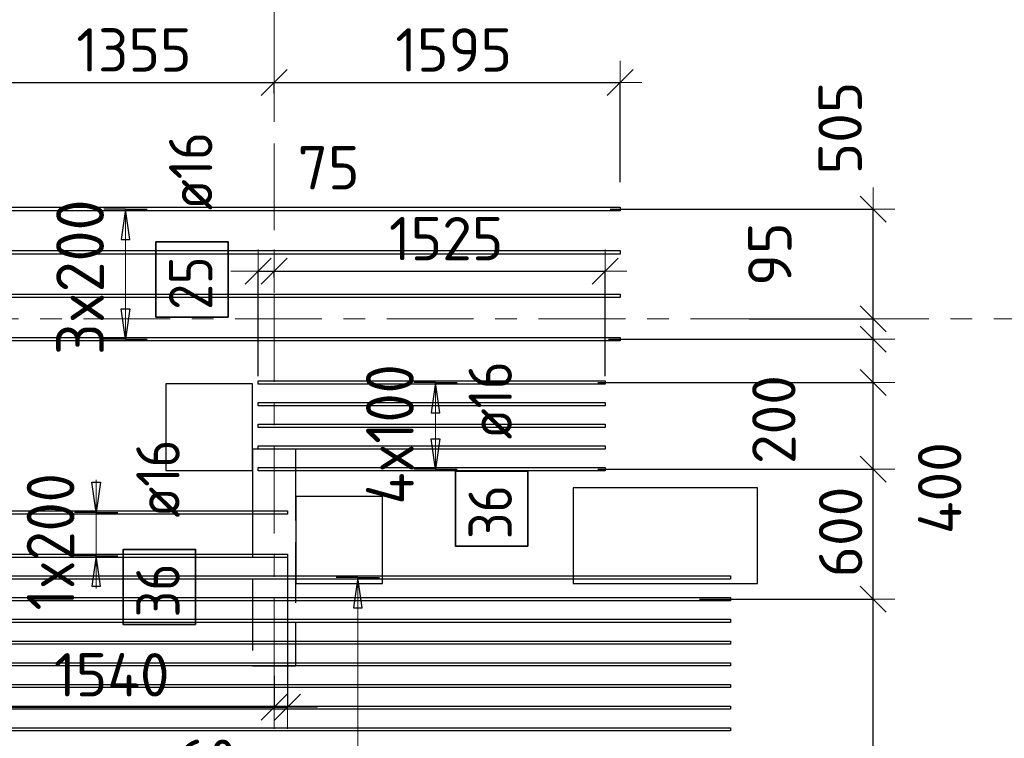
# Model space of a CAD drawing. Header units: metres. Extents: x -38 to 97, y -15 to 21.
# Tile 44 of 82: x 53.78 to 58.32, y 5.47 to 8.78. Entities that reach past the tile are written whole.
import ezdxf

# ---------------------------------------------------------------- set-up
doc = ezdxf.new("R2010")
doc.units = ezdxf.units.M
doc.header["$PDMODE"] = 65
for name, pattern in [('______11', [0.5, 0.4, -0.05, 0, -0.05]), ('______2', [0.27, 0.2, -0.07]), ('______5', [1.1, 0.8, -0.1, 0.1, -0.1])]:
    doc.linetypes.add(name, pattern=pattern)
for name, color, linetype, lineweight in [('XR$2$Осевая линия (1)', 7, '______5', 13), ('XR$3$Перекрытие (1)', 7, 'Continuous', 35), ('XR$3$Размерная линия (1)', 7, 'Continuous', 13)]:
    doc.layers.add(name, color=color, linetype=linetype, lineweight=lineweight)
doc.layers.add('XR$3$Арм.стержн.Доп. Арм верхн.зоны Х', color=7, linetype='Continuous', lineweight=35, true_color=0x8c8cff)
doc.layers.add('XR$5$Стена_ бетон несущ.', color=7, linetype='Continuous', lineweight=70, true_color=0xb4b496)
doc.styles.add('ISOCPEUR', font='txt')
doc.dimstyles.new('DIMSTYLE_3', dxfattribs={"dimtxt": 0.2, "dimasz": 0.2, "dimexe": 0, "dimexo": 0, "dimgap": 0.1, "dimtad": 2, "dimdec": 0, "dimlfac": 1000, "dimrnd": 5, "dimzin": 12, "dimdsep": 46, "dimtxsty": 'ISOCPEUR', "dimblk1": 'ALL_ML_STRICH', "dimblk2": 'ALL_ML_STRICH', "dimsah": 1, "dimcen": 0, "dimclrd": 7, "dimclre": 256, "dimclrt": 7, "dimadec": 0, "dimazin": 0, "dimtfac": 1, "dimtdec": 0, "dimtix": 1, "dimtmove": 2, "dimatfit": 3, "dimfxl": 0, "dimtzin": 0, "dimlwd": 0, "dimlwe": -3, "dimarcsym": 0})
doc.dimstyles.new('DIMSTYLE_6', dxfattribs={"dimtxt": 0.2, "dimasz": 0.2, "dimexe": 0, "dimexo": 0, "dimgap": 0.1, "dimtad": 2, "dimdec": 0, "dimlfac": 1000, "dimrnd": 5, "dimzin": 12, "dimdsep": 46, "dimtxsty": 'ISOCPEUR', "dimblk1": 'ALL_ML_STRICH', "dimblk2": 'ALL_ML_STRICH', "dimsah": 1, "dimcen": 0, "dimclrd": 7, "dimclre": 256, "dimclrt": 7, "dimadec": 0, "dimazin": 0, "dimtfac": 1, "dimtdec": 0, "dimtix": 1, "dimtmove": 2, "dimatfit": 3, "dimfxl": 0, "dimtvp": 1.2, "dimtzin": 0, "dimlwd": 0, "dimlwe": -3, "dimarcsym": 0})
doc.dimstyles.new('DIMSTYLE_7', dxfattribs={"dimtxt": 0.2, "dimasz": 0.2, "dimexe": 0, "dimexo": 0, "dimgap": 0.1, "dimtad": 0, "dimdec": 0, "dimlfac": 1000, "dimrnd": 5, "dimzin": 12, "dimdsep": 46, "dimtxsty": 'ISOCPEUR', "dimblk1": 'ALL_ML_STRICH', "dimblk2": 'ALL_ML_STRICH', "dimsah": 1, "dimcen": 0, "dimclrd": 7, "dimclre": 256, "dimclrt": 7, "dimadec": 0, "dimazin": 0, "dimtfac": 1, "dimtdec": 0, "dimtix": 1, "dimtmove": 2, "dimatfit": 3, "dimfxl": 0, "dimtvp": 1.2, "dimtzin": 0, "dimlwd": 0, "dimlwe": -3, "dimarcsym": 0})

# ---------------------------------------------------------------- blocks, each defined once
blk = doc.blocks.new('ALL_ML_STRICH')
at = {"color": 0, "linetype": 'ByBlock', "lineweight": -2}
for p, q in [((0, -0.5), (0, 0.5)), ((-0.3, -0.3), (0.3, 0.3)), ((-1, 0), (0.5, 0))]:
    blk.add_line(p, q, dxfattribs=at)
blk = doc.blocks.new('*D236')
at = {"layer": 'DEFPOINTS', "color": 7, "linetype": 'Continuous', "lineweight": 13, "transparency": 33554687}
for p in [(56.8916, 6.1072), (57.4238, 3.3), (57.7128, 3.3)]:
    blk.add_point(p, dxfattribs=at)
at = {"layer": 'XR$3$Размерная линия (1)', "color": 9, "linetype": 'Continuous', "lineweight": -2, "true_color": 0xc7c7c7, "transparency": 33554687}
for p, q in [((56.9116, 6.1072), (57.7128, 6.1072)), ((57.4438, 3.3), (57.7128, 3.3))]:
    blk.add_line(p, q, dxfattribs=at)
at = {"layer": 'XR$3$Размерная линия (1)', "color": 7, "linetype": 'Continuous', "lineweight": -2, "transparency": 33554687}
blk.add_line((57.7128, 3.3), (57.7128, 6.1072), dxfattribs=at)
at = {"layer": 'XR$3$Размерная линия (1)', "color": 7, "linetype": 'Continuous', "lineweight": 13, "transparency": 33554687, "xscale": 0.2, "yscale": 0.2, "zscale": 0.2}
for p, rotation in [((57.7128, 6.1072), 90), ((57.7128, 3.3), 270)]:
    blk.add_blockref('ALL_ML_STRICH', p, dxfattribs=dict(at, rotation=rotation))
at = {"layer": 'XR$3$Размерная линия (1)', "color": 7, "linetype": 'Continuous', "lineweight": 13, "transparency": 33554687, "insert": (57.5628, 4.7136), "char_height": 0.2, "width": 0.8, "attachment_point": 5, "rotation": 90, "style": 'ISOCPEUR'}
blk.add_mtext('\\A1;{2805}', dxfattribs=at)
blk = doc.blocks.new('*D237')
at = {"layer": 'DEFPOINTS', "color": 7, "linetype": 'Continuous', "lineweight": 13, "transparency": 33554687}
for p in [(56.4231, 6.7072), (56.8916, 6.1072), (57.7128, 6.1072)]:
    blk.add_point(p, dxfattribs=at)
at = {"layer": 'XR$3$Размерная линия (1)', "color": 9, "linetype": 'Continuous', "lineweight": -2, "true_color": 0xc7c7c7, "transparency": 33554687}
for p, q in [((56.4431, 6.7072), (57.7128, 6.7072)), ((56.9116, 6.1072), (57.7128, 6.1072))]:
    blk.add_line(p, q, dxfattribs=at)
at = {"layer": 'XR$3$Размерная линия (1)', "color": 7, "linetype": 'Continuous', "lineweight": -2, "transparency": 33554687}
blk.add_line((57.7128, 6.1072), (57.7128, 6.7072), dxfattribs=at)
at = {"layer": 'XR$3$Размерная линия (1)', "color": 7, "linetype": 'Continuous', "lineweight": 13, "transparency": 33554687, "xscale": 0.2, "yscale": 0.2, "zscale": 0.2}
for p, rotation in [((57.7128, 6.7072), 90), ((57.7128, 6.1072), 270)]:
    blk.add_blockref('ALL_ML_STRICH', p, dxfattribs=dict(at, rotation=rotation))
at = {"layer": 'XR$3$Размерная линия (1)', "color": 7, "linetype": 'Continuous', "lineweight": 13, "transparency": 33554687, "insert": (57.5628, 6.4172), "char_height": 0.2, "width": 0.6, "attachment_point": 5, "rotation": 90, "style": 'ISOCPEUR'}
blk.add_mtext('\\A1;{600}', dxfattribs=at)
blk = doc.blocks.new('*D238')
at = {"layer": 'DEFPOINTS', "color": 7, "linetype": 'Continuous', "lineweight": 13, "transparency": 33554687}
for p in [(56.4231, 7.1072), (56.4231, 6.7072), (57.7128, 6.7072)]:
    blk.add_point(p, dxfattribs=at)
at = {"layer": 'XR$3$Размерная линия (1)', "color": 9, "linetype": 'Continuous', "lineweight": -2, "true_color": 0xc7c7c7, "transparency": 33554687}
for p, q in [((56.4431, 7.1072), (57.7128, 7.1072)), ((56.4431, 6.7072), (57.7128, 6.7072))]:
    blk.add_line(p, q, dxfattribs=at)
at = {"layer": 'XR$3$Размерная линия (1)', "color": 7, "linetype": 'Continuous', "lineweight": -2, "transparency": 33554687}
blk.add_line((57.7128, 6.7072), (57.7128, 7.1072), dxfattribs=at)
at = {"layer": 'XR$3$Размерная линия (1)', "color": 7, "linetype": 'Continuous', "lineweight": 13, "transparency": 33554687, "xscale": 0.2, "yscale": 0.2, "zscale": 0.2}
for p, rotation in [((57.7128, 7.1072), 90), ((57.7128, 6.7072), 270)]:
    blk.add_blockref('ALL_ML_STRICH', p, dxfattribs=dict(at, rotation=rotation))
at = {"layer": 'XR$3$Размерная линия (1)', "color": 7, "linetype": 'Continuous', "lineweight": 13, "transparency": 33554687, "insert": (58.0198, 6.6196), "char_height": 0.2, "width": 0.6, "attachment_point": 5, "rotation": 90, "style": 'ISOCPEUR'}
blk.add_mtext('\\A1;{400}', dxfattribs=at)
blk = doc.blocks.new('*D239')
at = {"layer": 'DEFPOINTS', "color": 7, "linetype": 'Continuous', "lineweight": 13, "transparency": 33554687}
for p in [(56.4718, 7.3072), (56.4231, 7.1072), (57.7128, 7.1072)]:
    blk.add_point(p, dxfattribs=at)
at = {"layer": 'XR$3$Размерная линия (1)', "color": 9, "linetype": 'Continuous', "lineweight": -2, "true_color": 0xc7c7c7, "transparency": 33554687}
for p, q in [((56.4918, 7.3072), (57.7128, 7.3072)), ((56.4431, 7.1072), (57.7128, 7.1072))]:
    blk.add_line(p, q, dxfattribs=at)
at = {"layer": 'XR$3$Размерная линия (1)', "color": 7, "linetype": 'Continuous', "lineweight": -2, "transparency": 33554687}
blk.add_line((57.7128, 7.1072), (57.7128, 7.3072), dxfattribs=at)
at = {"layer": 'XR$3$Размерная линия (1)', "color": 7, "linetype": 'Continuous', "lineweight": 13, "transparency": 33554687, "xscale": 0.2, "yscale": 0.2, "zscale": 0.2}
for p, rotation in [((57.7128, 7.3072), 90), ((57.7128, 7.1072), 270)]:
    blk.add_blockref('ALL_ML_STRICH', p, dxfattribs=dict(at, rotation=rotation))
at = {"layer": 'XR$3$Размерная линия (1)', "color": 7, "linetype": 'Continuous', "lineweight": 13, "transparency": 33554687, "insert": (57.2549, 6.9359), "char_height": 0.2, "width": 0.6, "attachment_point": 5, "rotation": 90, "style": 'ISOCPEUR'}
blk.add_mtext('\\A1;{200}', dxfattribs=at)
blk = doc.blocks.new('*D240')
at = {"layer": 'DEFPOINTS', "color": 7, "linetype": 'Continuous', "lineweight": 13, "transparency": 33554687}
for p in [(57.1205, 7.4), (56.4718, 7.3072), (57.7128, 7.3072)]:
    blk.add_point(p, dxfattribs=at)
at = {"layer": 'XR$3$Размерная линия (1)', "color": 9, "linetype": 'Continuous', "lineweight": -2, "true_color": 0xc7c7c7, "transparency": 33554687}
for p, q in [((57.1405, 7.4), (57.7128, 7.4)), ((56.4918, 7.3072), (57.7128, 7.3072))]:
    blk.add_line(p, q, dxfattribs=at)
at = {"layer": 'XR$3$Размерная линия (1)', "color": 7, "linetype": 'Continuous', "lineweight": -2, "transparency": 33554687}
blk.add_line((57.7128, 7.3072), (57.7128, 7.4), dxfattribs=at)
at = {"layer": 'XR$3$Размерная линия (1)', "color": 7, "linetype": 'Continuous', "lineweight": 13, "transparency": 33554687, "xscale": 0.2, "yscale": 0.2, "zscale": 0.2}
for p, rotation in [((57.7128, 7.3072), 270), ((57.7128, 7.4), 90)]:
    blk.add_blockref('ALL_ML_STRICH', p, dxfattribs=dict(at, rotation=rotation))
at = {"layer": 'XR$3$Размерная линия (1)', "color": 7, "linetype": 'Continuous', "lineweight": 13, "transparency": 33554687, "insert": (57.2363, 7.6992), "char_height": 0.2, "width": 0.4, "attachment_point": 5, "rotation": 90, "style": 'ISOCPEUR'}
blk.add_mtext('\\A1;{95}', dxfattribs=at)
blk = doc.blocks.new('*D241')
at = {"layer": 'DEFPOINTS', "color": 7, "linetype": 'Continuous', "lineweight": 13, "transparency": 33554687}
for p in [(56.4799, 7.9072), (57.1205, 7.4), (57.7128, 7.4)]:
    blk.add_point(p, dxfattribs=at)
at = {"layer": 'XR$3$Размерная линия (1)', "color": 9, "linetype": 'Continuous', "lineweight": -2, "true_color": 0xc7c7c7, "transparency": 33554687}
for p, q in [((56.4999, 7.9072), (57.7128, 7.9072)), ((57.1405, 7.4), (57.7128, 7.4))]:
    blk.add_line(p, q, dxfattribs=at)
at = {"layer": 'XR$3$Размерная линия (1)', "color": 7, "linetype": 'Continuous', "lineweight": -2, "transparency": 33554687}
blk.add_line((57.7128, 7.4), (57.7128, 7.9072), dxfattribs=at)
at = {"layer": 'XR$3$Размерная линия (1)', "color": 7, "linetype": 'Continuous', "lineweight": 13, "transparency": 33554687, "xscale": 0.2, "yscale": 0.2, "zscale": 0.2}
for p, rotation in [((57.7128, 7.9072), 90), ((57.7128, 7.4), 270)]:
    blk.add_blockref('ALL_ML_STRICH', p, dxfattribs=dict(at, rotation=rotation))
at = {"layer": 'XR$3$Размерная линия (1)', "color": 7, "linetype": 'Continuous', "lineweight": 13, "transparency": 33554687, "insert": (57.5608, 8.2811), "char_height": 0.2, "width": 0.6, "attachment_point": 5, "rotation": 90, "style": 'ISOCPEUR'}
blk.add_mtext('\\A1;{505}', dxfattribs=at)
blk = doc.blocks.new('*D298')
at = {"layer": 'DEFPOINTS', "color": 7, "linetype": 'Continuous', "lineweight": 13, "transparency": 33554687}
for p in [(53.5961, 8.4913), (54.95, 8.4597), (53.5961, 8.0112)]:
    blk.add_point(p, dxfattribs=at)
at = {"layer": 'XR$3$Размерная линия (1)', "color": 9, "linetype": 'Continuous', "lineweight": -2, "true_color": 0xc7c7c7, "transparency": 33554687}
for p, q in [((53.5961, 8.0312), (53.5961, 8.4913)), ((54.95, 8.4397), (54.95, 8.4913))]:
    blk.add_line(p, q, dxfattribs=at)
at = {"layer": 'XR$3$Размерная линия (1)', "color": 7, "linetype": 'Continuous', "lineweight": -2, "transparency": 33554687}
blk.add_line((53.5961, 8.4913), (54.95, 8.4913), dxfattribs=at)
at = {"layer": 'XR$3$Размерная линия (1)', "color": 7, "linetype": 'Continuous', "lineweight": 13, "transparency": 33554687, "xscale": 0.2, "yscale": 0.2, "zscale": 0.2, "rotation": 180}
blk.add_blockref('ALL_ML_STRICH', (53.5961, 8.4913), dxfattribs=at)
at = {"layer": 'XR$3$Размерная линия (1)', "color": 7, "linetype": 'Continuous', "lineweight": 13, "transparency": 33554687, "xscale": 0.2, "yscale": 0.2, "zscale": 0.2}
blk.add_blockref('ALL_ML_STRICH', (54.95, 8.4913), dxfattribs=at)
at = {"layer": 'XR$3$Размерная линия (1)', "color": 7, "linetype": 'Continuous', "lineweight": 13, "transparency": 33554687, "insert": (54.3031, 8.6413), "char_height": 0.2, "width": 0.8, "attachment_point": 5, "style": 'ISOCPEUR'}
blk.add_mtext('\\A1;{1355}', dxfattribs=at)
blk = doc.blocks.new('*D299')
at = {"layer": 'DEFPOINTS', "color": 7, "linetype": 'Continuous', "lineweight": 13, "transparency": 33554687}
for p in [(54.95, 8.4913), (54.95, 8.4597), (56.5461, 8.0112)]:
    blk.add_point(p, dxfattribs=at)
at = {"layer": 'XR$3$Размерная линия (1)', "color": 9, "linetype": 'Continuous', "lineweight": -2, "true_color": 0xc7c7c7, "transparency": 33554687}
for p, q in [((54.95, 8.4397), (54.95, 8.4913)), ((56.5461, 8.0312), (56.5461, 8.4913))]:
    blk.add_line(p, q, dxfattribs=at)
at = {"layer": 'XR$3$Размерная линия (1)', "color": 7, "linetype": 'Continuous', "lineweight": -2, "transparency": 33554687}
blk.add_line((54.95, 8.4913), (56.5461, 8.4913), dxfattribs=at)
at = {"layer": 'XR$3$Размерная линия (1)', "color": 7, "linetype": 'Continuous', "lineweight": 13, "transparency": 33554687, "xscale": 0.2, "yscale": 0.2, "zscale": 0.2, "rotation": 180}
blk.add_blockref('ALL_ML_STRICH', (54.95, 8.4913), dxfattribs=at)
at = {"layer": 'XR$3$Размерная линия (1)', "color": 7, "linetype": 'Continuous', "lineweight": 13, "transparency": 33554687, "xscale": 0.2, "yscale": 0.2, "zscale": 0.2}
blk.add_blockref('ALL_ML_STRICH', (56.5461, 8.4913), dxfattribs=at)
at = {"layer": 'XR$3$Размерная линия (1)', "color": 7, "linetype": 'Continuous', "lineweight": 13, "transparency": 33554687, "insert": (55.7781, 8.6413), "char_height": 0.2, "width": 0.8, "attachment_point": 5, "style": 'ISOCPEUR'}
blk.add_mtext('\\A1;{1595}', dxfattribs=at)
blk = doc.blocks.new('*D302')
at = {"layer": 'DEFPOINTS', "color": 7, "linetype": 'Continuous', "lineweight": 13, "transparency": 33554687}
for p in [(53.4118, 6.3162), (54.95, 5.7742), (53.4118, 5.6084)]:
    blk.add_point(p, dxfattribs=at)
at = {"layer": 'XR$3$Размерная линия (1)', "color": 9, "linetype": 'Continuous', "lineweight": -2, "true_color": 0xc7c7c7, "transparency": 33554687}
for p, q in [((53.4118, 6.2962), (53.4118, 5.6084)), ((54.95, 5.7542), (54.95, 5.6084))]:
    blk.add_line(p, q, dxfattribs=at)
at = {"layer": 'XR$3$Размерная линия (1)', "color": 7, "linetype": 'Continuous', "lineweight": -2, "transparency": 33554687}
blk.add_line((53.4118, 5.6084), (54.95, 5.6084), dxfattribs=at)
at = {"layer": 'XR$3$Размерная линия (1)', "color": 7, "linetype": 'Continuous', "lineweight": 13, "transparency": 33554687, "xscale": 0.2, "yscale": 0.2, "zscale": 0.2, "rotation": 180}
blk.add_blockref('ALL_ML_STRICH', (53.4118, 5.6084), dxfattribs=at)
at = {"layer": 'XR$3$Размерная линия (1)', "color": 7, "linetype": 'Continuous', "lineweight": 13, "transparency": 33554687, "xscale": 0.2, "yscale": 0.2, "zscale": 0.2}
blk.add_blockref('ALL_ML_STRICH', (54.95, 5.6084), dxfattribs=at)
at = {"layer": 'XR$3$Размерная линия (1)', "color": 7, "linetype": 'Continuous', "lineweight": 13, "transparency": 33554687, "insert": (54.2009, 5.7584), "char_height": 0.2, "width": 0.8, "attachment_point": 5, "style": 'ISOCPEUR'}
blk.add_mtext('\\A1;{1540}', dxfattribs=at)
blk = doc.blocks.new('*D303')
at = {"layer": 'DEFPOINTS', "color": 7, "linetype": 'Continuous', "lineweight": 13, "transparency": 33554687}
for p in [(55.0118, 6.3162), (54.95, 5.7742), (54.95, 5.6084)]:
    blk.add_point(p, dxfattribs=at)
at = {"layer": 'XR$3$Размерная линия (1)', "color": 9, "linetype": 'Continuous', "lineweight": -2, "true_color": 0xc7c7c7, "transparency": 33554687}
for p, q in [((55.0118, 6.2962), (55.0118, 5.6084)), ((54.95, 5.7542), (54.95, 5.6084))]:
    blk.add_line(p, q, dxfattribs=at)
at = {"layer": 'XR$3$Размерная линия (1)', "color": 7, "linetype": 'Continuous', "lineweight": -2, "transparency": 33554687}
blk.add_line((54.95, 5.6084), (55.0118, 5.6084), dxfattribs=at)
at = {"layer": 'XR$3$Размерная линия (1)', "color": 7, "linetype": 'Continuous', "lineweight": 13, "transparency": 33554687, "xscale": 0.2, "yscale": 0.2, "zscale": 0.2}
blk.add_blockref('ALL_ML_STRICH', (55.0118, 5.6084), dxfattribs=at)
at = {"layer": 'XR$3$Размерная линия (1)', "color": 7, "linetype": 'Continuous', "lineweight": 13, "transparency": 33554687, "xscale": 0.2, "yscale": 0.2, "zscale": 0.2, "rotation": 180}
blk.add_blockref('ALL_ML_STRICH', (54.95, 5.6084), dxfattribs=at)
at = {"layer": 'XR$3$Размерная линия (1)', "color": 7, "linetype": 'Continuous', "lineweight": 13, "transparency": 33554687, "insert": (54.6398, 5.3592), "char_height": 0.2, "width": 0.4, "attachment_point": 5, "style": 'ISOCPEUR'}
blk.add_mtext('\\A1;{60}', dxfattribs=at)
blk = doc.blocks.new('*D304')
at = {"layer": 'DEFPOINTS', "color": 7, "linetype": 'Continuous', "lineweight": 13, "transparency": 33554687}
for p in [(54.8766, 7.6207), (54.95, 7.5708), (54.8766, 7.1162)]:
    blk.add_point(p, dxfattribs=at)
at = {"layer": 'XR$3$Размерная линия (1)', "color": 9, "linetype": 'Continuous', "lineweight": -2, "true_color": 0xc7c7c7, "transparency": 33554687}
for p, q in [((54.8766, 7.1362), (54.8766, 7.6207)), ((54.95, 7.5908), (54.95, 7.6207))]:
    blk.add_line(p, q, dxfattribs=at)
at = {"layer": 'XR$3$Размерная линия (1)', "color": 7, "linetype": 'Continuous', "lineweight": -2, "transparency": 33554687}
blk.add_line((54.8766, 7.6207), (54.95, 7.6207), dxfattribs=at)
at = {"layer": 'XR$3$Размерная линия (1)', "color": 7, "linetype": 'Continuous', "lineweight": 13, "transparency": 33554687, "xscale": 0.2, "yscale": 0.2, "zscale": 0.2}
blk.add_blockref('ALL_ML_STRICH', (54.95, 7.6207), dxfattribs=at)
at = {"layer": 'XR$3$Размерная линия (1)', "color": 7, "linetype": 'Continuous', "lineweight": 13, "transparency": 33554687, "xscale": 0.2, "yscale": 0.2, "zscale": 0.2, "rotation": 180}
blk.add_blockref('ALL_ML_STRICH', (54.8766, 7.6207), dxfattribs=at)
at = {"layer": 'XR$3$Размерная линия (1)', "color": 7, "linetype": 'Continuous', "lineweight": 13, "transparency": 33554687, "insert": (55.2012, 8.0978), "char_height": 0.2, "width": 0.4, "attachment_point": 5, "style": 'ISOCPEUR'}
blk.add_mtext('\\A1;{75}', dxfattribs=at)
blk = doc.blocks.new('*D305')
at = {"layer": 'DEFPOINTS', "color": 7, "linetype": 'Continuous', "lineweight": 13, "transparency": 33554687}
for p in [(54.95, 7.6207), (54.95, 7.5708), (56.4766, 7.1162)]:
    blk.add_point(p, dxfattribs=at)
at = {"layer": 'XR$3$Размерная линия (1)', "color": 9, "linetype": 'Continuous', "lineweight": -2, "true_color": 0xc7c7c7, "transparency": 33554687}
for p, q in [((54.95, 7.5908), (54.95, 7.6207)), ((56.4766, 7.1362), (56.4766, 7.6207))]:
    blk.add_line(p, q, dxfattribs=at)
at = {"layer": 'XR$3$Размерная линия (1)', "color": 7, "linetype": 'Continuous', "lineweight": -2, "transparency": 33554687}
blk.add_line((54.95, 7.6207), (56.4766, 7.6207), dxfattribs=at)
at = {"layer": 'XR$3$Размерная линия (1)', "color": 7, "linetype": 'Continuous', "lineweight": 13, "transparency": 33554687, "xscale": 0.2, "yscale": 0.2, "zscale": 0.2, "rotation": 180}
blk.add_blockref('ALL_ML_STRICH', (54.95, 7.6207), dxfattribs=at)
at = {"layer": 'XR$3$Размерная линия (1)', "color": 7, "linetype": 'Continuous', "lineweight": 13, "transparency": 33554687, "xscale": 0.2, "yscale": 0.2, "zscale": 0.2}
blk.add_blockref('ALL_ML_STRICH', (56.4766, 7.6207), dxfattribs=at)
at = {"layer": 'XR$3$Размерная линия (1)', "color": 7, "linetype": 'Continuous', "lineweight": 13, "transparency": 33554687, "insert": (55.7433, 7.7707), "char_height": 0.2, "width": 0.8, "attachment_point": 5, "style": 'ISOCPEUR'}
blk.add_mtext('\\A1;{1525}', dxfattribs=at)

msp = doc.modelspace()

# ---------------------------------------------------------------- linework, layer by layer
at = {"layer": 'XR$2$Осевая линия (1)', "color": 253, "linetype": '______11', "lineweight": 13, "true_color": 0xa0a0a0, "transparency": 33554687}
for p, q in [((54.95, -3.39), (54.95, 8.98)), ((-2.63, 7.4), (62.6, 7.4))]:
    msp.add_line(p, q, dxfattribs=at)
at = {"layer": 'XR$3$Арм.стержн.Доп. Арм верхн.зоны Х', "color": 253, "linetype": 'Continuous', "lineweight": -3, "true_color": 0xa0a0a0, "transparency": 33554687}
for p, q in [((54.2647, 7.9072), (54.1647, 7.9072)), ((54.2647, 7.9072), (54.3647, 7.9072)), ((54.2647, 7.3072), (54.1647, 7.3072)), ((54.2647, 7.3072), (54.3647, 7.3072)), ((55.6937, 7.1072), (55.5937, 7.1072)), ((55.6937, 7.1072), (55.7937, 7.1072)), ((55.6937, 6.7072), (55.5937, 6.7072)), ((55.6937, 6.7072), (55.7937, 6.7072)), ((54.1285, 6.5072), (54.0285, 6.5072)), ((54.1285, 6.5072), (54.2285, 6.5072)), ((54.1285, 6.3072), (54.0285, 6.3072)), ((54.1285, 6.3072), (54.2285, 6.3072)), ((55.3361, 6.2072), (55.2361, 6.2072)), ((55.3361, 6.2072), (55.4361, 6.2072))]:
    msp.add_line(p, q, dxfattribs=at)
at = {"layer": 'XR$3$Арм.стержн.Доп. Арм верхн.зоны Х', "color": 7, "linetype": 'Continuous', "lineweight": 25, "transparency": 33554687}
for p, q in [((54.2647, 7.9072), (54.2447, 7.7672)), ((54.2847, 7.7672), (54.2647, 7.9072)), ((54.2447, 7.7672), (54.2847, 7.7672)), ((54.2647, 7.3072), (54.2447, 7.4472)), ((54.2447, 7.4472), (54.2847, 7.4472)), ((54.2847, 7.4472), (54.2647, 7.3072)), ((55.6937, 7.1072), (55.6737, 6.9672)), ((55.7137, 6.9672), (55.6937, 7.1072)), ((55.6737, 6.9672), (55.7137, 6.9672)), ((55.6937, 6.7072), (55.6737, 6.8472)), ((55.6737, 6.8472), (55.7137, 6.8472)), ((55.7137, 6.8472), (55.6937, 6.7072)), ((54.1285, 6.5072), (54.1085, 6.6472)), ((54.1085, 6.6472), (54.1485, 6.6472)), ((54.1485, 6.6472), (54.1285, 6.5072)), ((54.1285, 6.3072), (54.1085, 6.1672)), ((54.1485, 6.1672), (54.1285, 6.3072)), ((55.3361, 6.2072), (55.3161, 6.0672)), ((55.3561, 6.0672), (55.3361, 6.2072)), ((54.1085, 6.1672), (54.1485, 6.1672)), ((55.3161, 6.0672), (55.3561, 6.0672))]:
    msp.add_line(p, q, dxfattribs=at)
at = {"layer": 'XR$3$Арм.стержн.Доп. Арм верхн.зоны Х', "color": 7, "linetype": 'Continuous', "lineweight": 13, "transparency": 33554687}
for p, q in [((54.2647, 7.9072), (54.2647, 7.9072)), ((54.2647, 7.3072), (54.2647, 7.9072)), ((54.2647, 7.3072), (54.2647, 7.3072)), ((55.6937, 7.1072), (55.6937, 7.1072)), ((55.6937, 6.7072), (55.6937, 7.1072)), ((55.6937, 6.7072), (55.6937, 6.7072)), ((54.1285, 6.5072), (54.1285, 6.6572)), ((54.1285, 6.3072), (54.1285, 6.5072)), ((54.1285, 6.3072), (54.1285, 6.1572)), ((55.3361, 6.2072), (55.3361, 6.2072)), ((55.3361, 1.8072), (55.3361, 6.2072))]:
    msp.add_line(p, q, dxfattribs=at)
at = {"layer": 'XR$3$Арм.стержн.Доп. Арм верхн.зоны Х', "color": 7, "linetype": 'Continuous', "lineweight": 25, "transparency": 33554687}
for points in [[(56.5461, 7.8992), (53.5961, 7.8992), (53.5961, 7.9152), (56.5461, 7.9152), (56.5461, 7.8992)], [(56.5461, 7.6992), (53.5961, 7.6992), (53.5961, 7.7152), (56.5461, 7.7152), (56.5461, 7.6992)], [(56.5461, 7.4992), (53.5961, 7.4992), (53.5961, 7.5152), (56.5461, 7.5152), (56.5461, 7.4992)], [(56.5461, 7.2992), (53.5961, 7.2992), (53.5961, 7.3152), (56.5461, 7.3152), (56.5461, 7.2992)], [(54.8766, 7.1152), (56.4766, 7.1152), (56.4766, 7.0992), (54.8766, 7.0992), (54.8766, 7.1152)], [(54.8766, 7.0152), (56.4766, 7.0152), (56.4766, 6.9992), (54.8766, 6.9992), (54.8766, 7.0152)], [(54.8766, 6.9152), (56.4766, 6.9152), (56.4766, 6.8992), (54.8766, 6.8992), (54.8766, 6.9152)], [(54.8766, 6.8152), (56.4766, 6.8152), (56.4766, 6.7992), (54.8766, 6.7992), (54.8766, 6.8152)], [(54.8766, 6.7152), (56.4766, 6.7152), (56.4766, 6.6992), (54.8766, 6.6992), (54.8766, 6.7152)], [(55.0118, 6.4992), (53.4118, 6.4992), (53.4118, 6.5152), (55.0118, 6.5152), (55.0118, 6.4992)], [(55.0118, 6.2992), (53.4118, 6.2992), (53.4118, 6.3152), (55.0118, 6.3152), (55.0118, 6.2992)], [(57.055, 6.2002), (53.155, 6.2002), (53.155, 6.2142), (57.055, 6.2142), (57.055, 6.2002)], [(57.055, 6.1002), (53.155, 6.1002), (53.155, 6.1142), (57.055, 6.1142), (57.055, 6.1002)], [(57.055, 6.0002), (53.155, 6.0002), (53.155, 6.0142), (57.055, 6.0142), (57.055, 6.0002)], [(57.055, 5.9002), (53.155, 5.9002), (53.155, 5.9142), (57.055, 5.9142), (57.055, 5.9002)], [(57.055, 5.8002), (53.155, 5.8002), (53.155, 5.8142), (57.055, 5.8142), (57.055, 5.8002)], [(57.055, 5.7002), (53.155, 5.7002), (53.155, 5.7142), (57.055, 5.7142), (57.055, 5.7002)], [(57.055, 5.6002), (53.155, 5.6002), (53.155, 5.6142), (57.055, 5.6142), (57.055, 5.6002)], [(57.055, 5.5002), (53.155, 5.5002), (53.155, 5.5142), (57.055, 5.5142), (57.055, 5.5002)]]:
    msp.add_lwpolyline(points, dxfattribs=at)
at = {"layer": 'XR$3$Арм.стержн.Доп. Арм верхн.зоны Х', "color": 7, "linetype": 'Continuous', "lineweight": 35, "transparency": 33554687}
for points in [[(54.7381, 7.409), (54.7381, 7.7557), (54.4048, 7.7557), (54.4048, 7.409), (54.7381, 7.409)], [(56.1201, 6.3515), (56.1201, 6.6982), (55.7867, 6.6982), (55.7867, 6.3515), (56.1201, 6.3515)], [(54.5873, 5.99), (54.5873, 6.3367), (54.254, 6.3367), (54.254, 5.99), (54.5873, 5.99)]]:
    msp.add_lwpolyline(points, dxfattribs=at)
at = {"layer": 'XR$3$Перекрытие (1)', "color": 7, "linetype": 'Continuous', "lineweight": 25, "transparency": 33554687}
for p, q in [((54.4501, 7.1002), (54.4501, 6.7002)), ((54.8501, 7.1002), (54.4501, 7.1002)), ((54.8501, 6.7002), (54.8501, 7.1002)), ((54.4501, 6.7002), (54.8501, 6.7002)), ((56.3297, 6.6202), (56.3297, 6.1802)), ((57.1797, 6.6202), (56.3297, 6.6202)), ((57.1797, 6.1802), (57.1797, 6.6202)), ((55.05, 6.5802), (55.05, 6.1802)), ((55.45, 6.5802), (55.05, 6.5802)), ((55.45, 6.1802), (55.45, 6.5802)), ((55.05, 6.1802), (55.45, 6.1802)), ((56.3297, 6.1802), (57.1797, 6.1802))]:
    msp.add_line(p, q, dxfattribs=at)
at = {"layer": 'XR$5$Стена_ бетон несущ.', "color": 253, "linetype": '______2', "lineweight": -3, "true_color": 0xa0a0a0, "transparency": 33554687}
for p, q in [((55.05, 6.8), (54.85, 6.8)), ((54.85, 6.8), (54.85, 6.7)), ((55.05, 6.6999), (55.05, 6.8)), ((54.85, 6.7), (54.85, 6.5)), ((55.05, 6.6199), (55.05, 6.6999)), ((55.05, 6.1699), (55.05, 6.6199)), ((54.85, 6.5), (54.85, 6.15)), ((54.85, 6.15), (54.85, 6.07)), ((55.05, 6.0899), (55.05, 6.1699)), ((55.05, 5.8), (55.05, 6.0899)), ((54.85, 6.07), (54.85, 5.8)), ((54.85, 5.8), (55.05, 5.8))]:
    msp.add_line(p, q, dxfattribs=at)

# ---------------------------------------------------------------- texts
at = {"layer": 'XR$3$Арм.стержн.Доп. Арм верхн.зоны Х', "color": 7, "linetype": 'Continuous', "lineweight": 25, "transparency": 33554687, "char_height": 0.2, "attachment_point": 7, "rotation": 90, "style": 'ISOCPEUR'}
for s, insert, width in [('\\W0.89; ø16 ', (54.6648, 7.789), 0.749105), ('\\W0.87;25', (54.6648, 7.4424), 0.367208), ('\\W0.89; ø16 ', (56.0467, 6.7315), 0.749105), ('\\W0.89; ø16 ', (54.514, 6.37), 0.749105), ('\\W0.87;36', (56.0467, 6.3848), 0.367208), ('\\W0.87;36', (54.514, 6.0234), 0.367208)]:
    msp.add_mtext(s, dxfattribs=dict(at, insert=insert, width=width))
at = {"layer": 'XR$3$Арм.стержн.Доп. Арм верхн.зоны Х', "color": 7, "linetype": 'Continuous', "lineweight": 13, "transparency": 33554687, "char_height": 0.22, "attachment_point": 7, "rotation": 90, "style": 'ISOCPEUR'}
for s, insert, width in [('\\W0.95;3x200', (54.1647, 7.2332), 0.873359), ('\\W0.89;4x100', (55.5937, 6.5442), 0.845913), ('\\W0.89;1x200', (54.0285, 6.0552), 0.823552)]:
    msp.add_mtext(s, dxfattribs=dict(at, insert=insert, width=width))

# ---------------------------------------------------------------- dimensions: what is measured, and where the dimension line sits
at = {"layer": 'XR$3$Размерная линия (1)', "color": 7, "linetype": 'Continuous', "lineweight": 13, "transparency": 33554687}
for base, p1, p2, dimstyle, picture, middle in [((54.95, 8.4913), (53.5961, 8.0312), (54.95, 8.4397), 'DIMSTYLE_3', '*D298', (54.3031, 8.6413)), ((56.5461, 8.4913), (54.95, 8.4397), (56.5461, 8.0312), 'DIMSTYLE_3', '*D299', (55.7781, 8.6413)), ((54.95, 7.6207), (54.8766, 7.1362), (54.95, 7.5908), 'DIMSTYLE_6', '*D304', (55.2012, 8.0978)), ((56.4766, 7.6207), (54.95, 7.5908), (56.4766, 7.1362), 'DIMSTYLE_3', '*D305', (55.7433, 7.7707)), ((54.95, 5.6084), (53.4118, 6.2962), (54.95, 5.7542), 'DIMSTYLE_3', '*D302', (54.2009, 5.7584)), ((55.0118, 5.6084), (54.95, 5.7542), (55.0118, 6.2962), 'DIMSTYLE_7', '*D303', (54.6398, 5.3592))]:
    dim = msp.add_linear_dim(base=base, p1=p1, p2=p2, dimstyle=dimstyle, override={"dimpost": '<>', "dimclrd": 7, "dimclre": 9, "dimclrt": 7, "dimlwd": 0, "dimlwe": 65533}, dxfattribs=at)
    dim.commit()
    dim.dimension.update_dxf_attribs({"geometry": picture, "text_midpoint": middle, "dimtype": 160})
for base, p1, p2, dimstyle, picture, middle in [((57.7128, 7.9072), (57.1405, 7.4), (56.4999, 7.9072), 'DIMSTYLE_6', '*D241', (57.5608, 8.2811)), ((57.7128, 7.4), (56.4918, 7.3072), (57.1405, 7.4), 'DIMSTYLE_6', '*D240', (57.2363, 7.6992)), ((57.7128, 7.3072), (56.4431, 7.1072), (56.4918, 7.3072), 'DIMSTYLE_6', '*D239', (57.2549, 6.9359)), ((57.7128, 7.1072), (56.4431, 6.7072), (56.4431, 7.1072), 'DIMSTYLE_7', '*D238', (58.0198, 6.6196)), ((57.7128, 6.7072), (56.9116, 6.1072), (56.4431, 6.7072), 'DIMSTYLE_3', '*D237', (57.5628, 6.4172)), ((57.7128, 6.1072), (57.4438, 3.3), (56.9116, 6.1072), 'DIMSTYLE_3', '*D236', (57.5628, 4.7136))]:
    dim = msp.add_linear_dim(base=base, p1=p1, p2=p2, angle=90, dimstyle=dimstyle, override={"dimpost": '<>', "dimclrd": 7, "dimclre": 9, "dimclrt": 7, "dimlwd": 0, "dimlwe": 65533}, dxfattribs=at)
    dim.commit()
    dim.dimension.update_dxf_attribs({"geometry": picture, "text_midpoint": middle, "dimtype": 160})

doc.saveas('drawing.dxf')
